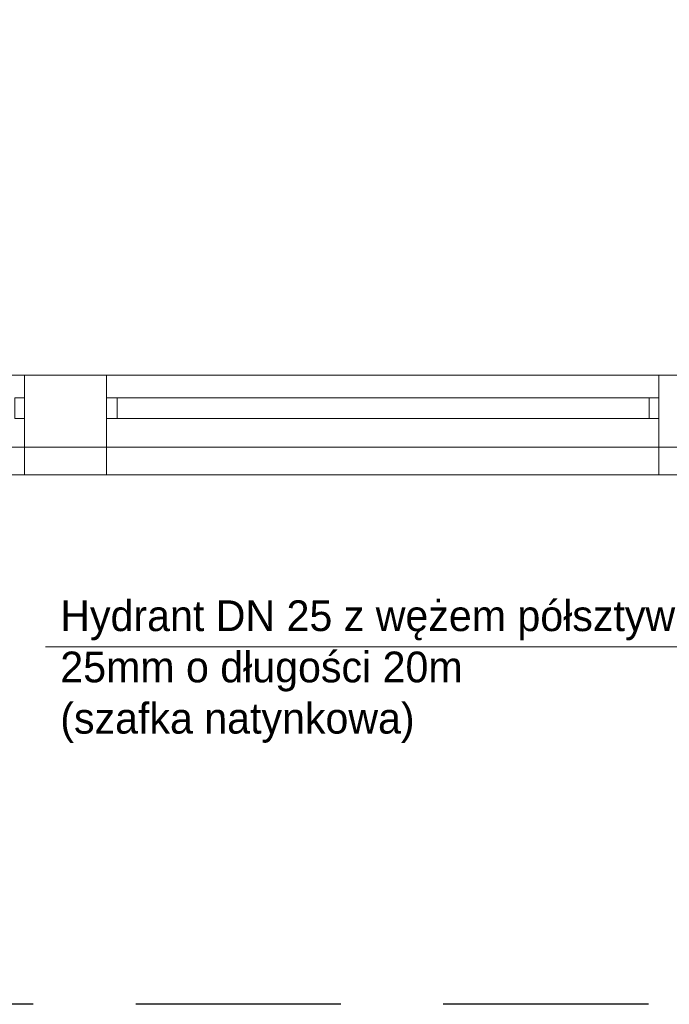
# Model space of a CAD drawing. Header units: centimetres. Extents: x -16053 to 7031, y -7778 to 254.
# Tile 45 of 256: x -15205 to -14888, y -4198 to -3717. Entities that reach past the tile are written whole.
import ezdxf

# ---------------------------------------------------------------- set-up
doc = ezdxf.new("R2010")
doc.units = ezdxf.units.CM
doc.header["$MEASUREMENT"] = 0
doc.linetypes.add('DASHED', pattern=[0.75, 0.5, -0.25])
doc.layers.get('0').update_dxf_attribs({"linetype": 'CONTINUOUS'})
doc.layers.add('konstrukcja', color=250, linetype='CONTINUOUS', lineweight=15)
doc.layers.add('T - opisy', color=250, linetype='CONTINUOUS', lineweight=13)
doc.styles.add('trafik_verdana', font='txt')

msp = doc.modelspace()

# ---------------------------------------------------------------- linework, layer by layer
at = {"linetype": 'DASHED', "lineweight": -2, "ltscale": 200}
msp.add_lwpolyline([(-15544.93, -2176.305), (-13998.559, -2176.305), (-13998.559, -4197.793), (-15544.93, -4197.793)], close=True, dxfattribs=at)
at = {"layer": 'konstrukcja', "linetype": 'Continuous'}
for points in [[(-15544.93, -3939.522), (-14205.565, -3939.522), (-14205.565, -2692.496), (-14205.565, -2678.409), (-15544.93, -2678.409)], [(-15202.807, -3890.804), (-15472.221, -3890.804)], [(-15162.894, -3890.804), (-15162.894, -3926.022), (-15202.807, -3926.022), (-15202.807, -3890.804), (-15202.807, -3926.022)], [(-15162.894, -3890.804), (-15202.807, -3890.804)], [(-15162.894, -3890.804), (-15162.894, -3926.022), (-15202.807, -3926.022), (-15202.807, -3890.804), (-15202.807, -3926.022)], [(-14893.48, -3890.804), (-15162.894, -3890.804)], [(-14878.806, -3890.804), (-14893.48, -3890.804), (-14893.48, -3926.022)], [(-15202.807, -3911.935), (-15202.807, -3901.956), (-15207.502, -3901.956), (-15207.502, -3911.935), (-15202.807, -3911.935)], [(-15157.611, -3911.935), (-15157.611, -3901.956), (-15162.894, -3901.956), (-15162.894, -3911.935), (-15157.611, -3911.935)], [(-15157.611, -3911.935), (-14898.175, -3911.935), (-14898.175, -3901.956), (-15157.611, -3901.956), (-15157.611, -3911.935)], [(-14893.48, -3911.935), (-14893.48, -3901.956), (-14898.175, -3901.956), (-14898.175, -3911.935), (-14893.48, -3911.935)], [(-15202.807, -3926.022), (-15472.221, -3926.022)], [(-15162.894, -3926.022), (-15202.807, -3926.022)], [(-15202.807, -3926.022), (-15202.807, -3939.522)], [(-14893.48, -3926.022), (-15162.894, -3926.022)], [(-15162.894, -3926.022), (-15162.894, -3939.522)], [(-14219.652, -3926.022), (-14893.48, -3926.022)], [(-14893.48, -3926.022), (-14893.48, -3939.522)]]:
    msp.add_lwpolyline(points, dxfattribs=at)
at = {"layer": 'T - opisy', "ltscale": 10}
msp.add_line((-15192.616, -4023.409), (-14776.139, -4023.409), dxfattribs=at)

# ---------------------------------------------------------------- texts
at = {"layer": 'T - opisy', "linetype": 'Continuous', "ltscale": 30, "insert": (-15185.349, -4000.716), "char_height": 15, "width": 382.98119, "attachment_point": 1, "style": 'trafik_verdana'}
msp.add_mtext('Hydrant DN 25 z wężem półsztywnym 25mm o długości 20m\\P(szafka natynkowa)', dxfattribs=at)

doc.saveas('drawing.dxf')
